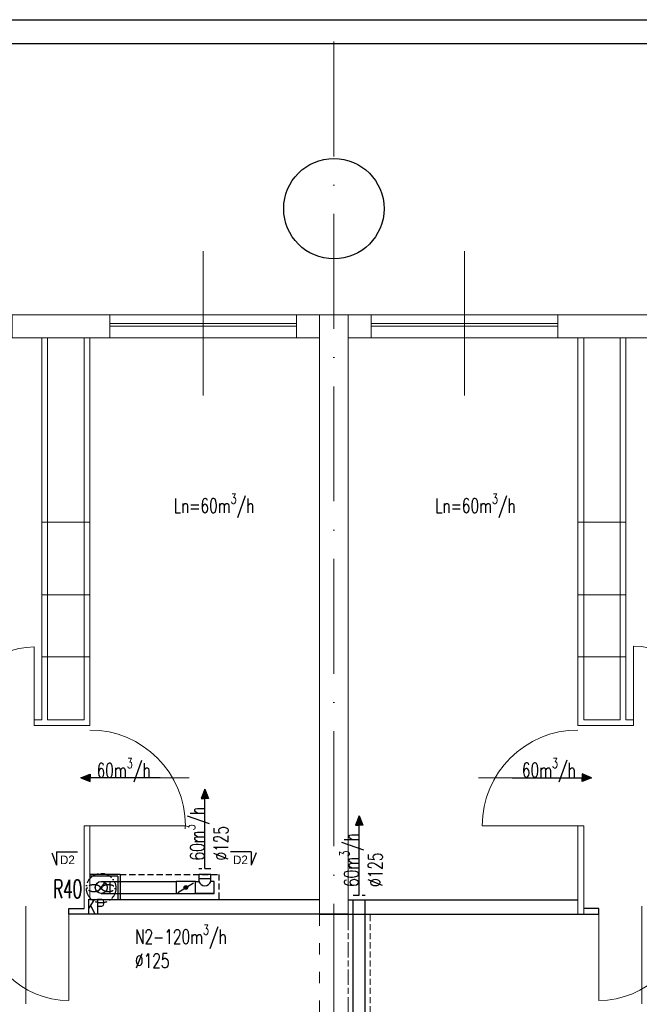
# Model space of a CAD drawing. Header units: millimetres. Extents: x -6513 to 30474, y -6915 to 65597.
# Tile 86 of 256: x 2032 to 2680, y 10429 to 11457. Entities that reach past the tile are written whole.
import ezdxf
from ezdxf.enums import TextEntityAlignment as Align

# ---------------------------------------------------------------- set-up
doc = ezdxf.new("R2010")
doc.units = ezdxf.units.MM
for name, pattern in [('ACAD_ISO03W100', [30, 12, -18]), ('ACAD_ISO10W100', [18, 12, -3, 0, -3]), ('DASHED', [19.05, 12.7, -6.35])]:
    doc.linetypes.add(name, pattern=pattern)
doc.layers.get('0').update_dxf_attribs({"color": 8})
for name, color, linetype in [('A200_General07', 8, 'Continuous'), ('A200_General08', 8, 'Continuous'), ('A270_text04', 8, 'Continuous'), ('A_obudowy', 8, 'Continuous'), ('DB_WM_nawiew-opis', 8, 'Continuous'), ('DB_WM_odnośniki opis', 8, 'Continuous')]:
    doc.layers.add(name, color=color, linetype=linetype)
for name, color, linetype, lineweight in [('A_cienka', 8, 'Continuous', 5), ('A_linia przekroj', 8, 'Continuous', 25), ('A_osie', 8, 'ACAD_ISO10W100', 5), ('A_przerywana', 8, 'ACAD_ISO03W100', 5), ('A_widok', 8, 'Continuous', 13), ('DB-WM-nawiew-opis', 8, 'Continuous', 25), ('DB-WM-nawiew-opis-odnośnik', 8, 'Continuous', 30), ('DB-WM-wywiew-opis', 8, 'Continuous', 25), ('DB_WM_nawiew', 8, 'Continuous', 30), ('DB_WM_wywiew', 8, 'Continuous', 30), ('E_technologia', 1, 'ACAD_ISO10W100', 30), ('R-TABELKA', 8, 'Continuous', 25)]:
    doc.layers.add(name, color=color, linetype=linetype, lineweight=lineweight)
doc.styles.add('BRH', font='txt')
doc.styles.add('SIMPLEXD', font='SIMPLEX.SHX', dxfattribs={"width": 0.6})
doc.styles.get("Standard").update_dxf_attribs({"font": 'txt.shx', "width": 0.9})

# ---------------------------------------------------------------- blocks, each defined once
blk = doc.blocks.new('drzwi schem')
at = {"color": 252, "ltscale": 10}
blk.add_line((0.5, -0.093), (0.5, 1.04), dxfattribs=at)
at = {"color": 252}
blk.add_line((0, 0), (0, 1), dxfattribs=at)
blk.add_arc((0, 0), 1, 0, 90, dxfattribs=at)
blk = doc.blocks.new('A$C2355049C')
at = {"layer": 'DB-WM-nawiew-opis-odnośnik'}
h = blk.add_hatch(color=256, dxfattribs=at)
h.paths.add_polyline_path([(0, -9.8), (3.9, -9.8), (0, 0)])
h.paths.add_polyline_path([(0, 0), (-3.9, -9.8), (0, -9.8)])
at = {"layer": 'DB-WM-nawiew-opis-odnośnik', "flags": 128}
for points in [[(0, 0), (-3.9, -9.8), (0, -9.8)], [(0, -82.9), (0, 0)], [(0, 0), (3.9, -9.8), (0, -9.8)]]:
    blk.add_lwpolyline(points, dxfattribs=at)
blk = doc.blocks.new('Sect Mk right')
at = {"layer": 'A200_General07', "color": 1}
for p, q in [((0, 6.01), (0, -0.21)), ((0, 6.01), (3.92, 6.01)), ((0.29, 7.48), (3.92, 6.01))]:
    blk.add_line(p, q, dxfattribs=at)
at = {"layer": 'A270_text04', "color": 0, "style": 'BRH'}
blk.add_attdef('-', text='', height=4.51, dxfattribs=at).set_placement((1.77, 1.49), align=Align.MIDDLE)

msp = doc.modelspace()

# ---------------------------------------------------------------- hatches: boundary and pattern name
at = {"layer": 'DB_WM_nawiew'}
h = msp.add_hatch(color=256, dxfattribs=at)
edge = h.paths.add_edge_path()
edge.add_arc((2205.959, 10551.066), 2, 0, 360)

# ---------------------------------------------------------------- linework, layer by layer
at = {"layer": 'A_cienka', "ltscale": 10}
for p, q in [((2224.054, 11064.693), (2224.054, 11215.49)), ((2497.054, 11064.693), (2497.054, 11215.49))]:
    msp.add_line(p, q, dxfattribs=at)
at = {"layer": 'A_cienka'}
for p, q in [((-2776.446, 11149.092), (2360.554, 11149.092)), ((-2776.446, 11149.092), (4647.554, 11149.092)), ((2126.554, 11140.092), (2321.554, 11140.092)), ((2126.554, 11137.092), (2321.554, 11137.092)), ((2594.554, 11140.092), (2399.554, 11140.092)), ((2594.554, 11137.092), (2399.554, 11137.092)), ((1805.554, 11125.092), (2345.554, 11125.092)), ((2375.554, 11125.092), (2915.554, 11125.092)), ((2105.554, 10932.687), (2055.554, 10932.687)), ((2615.554, 10932.687), (2665.554, 10932.687)), ((2105.554, 10856.606), (2055.554, 10856.606)), ((2615.554, 10856.606), (2665.554, 10856.606)), ((2105.554, 10791.796), (2055.554, 10791.796)), ((2615.554, 10791.796), (2665.554, 10791.796))]:
    msp.add_line(p, q, dxfattribs=at)
at = {"layer": 'A_linia przekroj'}
for p, q in [((2083.768, 10523.092), (2083.768, 10529.092)), ((2083.768, 10529.092), (2099.554, 10529.092)), ((2345.554, 10538.092), (2105.554, 10538.092)), ((2375.554, 10538.092), (2615.554, 10538.092)), ((2637.339, 10529.092), (2621.554, 10529.092)), ((2637.339, 10523.092), (2637.339, 10529.092)), ((2360.554, 10523.092), (2083.768, 10523.092)), ((2375.554, 10523.092), (2083.768, 10523.092)), ((2345.554, 10523.092), (2360.554, 10523.092)), ((2345.554, 10523.092), (2637.339, 10523.092))]:
    msp.add_line(p, q, dxfattribs=at)
at = {"layer": 'A_obudowy', "linetype": 'ByBlock'}
for p, q in [((2137.322, 10564.729), (2105.554, 10564.729)), ((2134.822, 10562.729), (2105.554, 10562.729)), ((2134.822, 10562.729), (2134.822, 10538.092)), ((2137.322, 10564.729), (2137.322, 10538.092))]:
    msp.add_line(p, q, dxfattribs=at)
at = {"layer": 'A_obudowy', "linetype": 'DASHED', "ltscale": 0.5}
for p, q in [((2137.322, 10564.729), (2240.483, 10564.729)), ((2240.483, 10564.729), (2240.483, 10538.092))]:
    msp.add_line(p, q, dxfattribs=at)
at = {"layer": 'A_osie', "ltscale": 10}
msp.add_line((2360.554, 9693.649), (2360.554, 11445.708), dxfattribs=at)
at = {"layer": 'A_przerywana', "linetype": 'DASHED', "ltscale": 0.5}
for p, q in [((2375.554, 10335.092), (2375.554, 10538.092)), ((2398.34, 10335.092), (2398.34, 10523.092))]:
    msp.add_line(p, q, dxfattribs=at)
at = {"layer": 'A_przerywana'}
for p, q in [((2345.554, 10523.092), (2345.554, 10335.092)), ((2345.554, 10523.092), (2345.554, 10335.092)), ((2375.554, 10523.092), (2375.554, 10335.092))]:
    msp.add_line(p, q, dxfattribs=at)
at = {"layer": 'A_przerywana', "color": 252}
msp.add_line((2345.554, 10523.092), (2345.554, 10335.092), dxfattribs=at)
at = {"layer": 'A_widok', "ltscale": 5}
for p, q in [((2345.554, 10523.092), (2345.554, 11149.092)), ((2345.554, 11149.092), (2360.554, 11149.092)), ((2345.554, 11149.092), (2375.554, 11149.092)), ((2375.554, 10523.092), (2375.554, 11149.092)), ((2055.554, 11125.092), (2055.554, 10726.092)), ((2061.554, 11125.092), (2061.554, 10726.092)), ((2099.554, 11125.092), (2099.554, 10726.092)), ((2105.554, 11125.092), (2105.554, 10720.092)), ((2615.554, 11125.092), (2615.554, 10720.092)), ((2621.554, 11125.092), (2621.554, 10726.092)), ((2659.554, 11125.092), (2659.554, 10726.092)), ((2665.554, 11125.092), (2665.554, 10726.092)), ((2055.554, 10726.092), (2047.647, 10726.092)), ((2047.647, 10720.092), (2047.647, 10726.092)), ((2099.554, 10726.092), (2061.554, 10726.092)), ((2621.554, 10726.092), (2659.554, 10726.092)), ((2665.554, 10726.092), (2673.46, 10726.092)), ((2673.46, 10720.092), (2673.46, 10726.092)), ((2105.554, 10720.092), (2047.647, 10720.092)), ((2615.554, 10720.092), (2673.46, 10720.092)), ((2099.554, 10529.092), (2099.554, 10615.508)), ((2099.554, 10615.508), (2105.554, 10615.508)), ((2105.554, 10538.092), (2105.554, 10615.508)), ((2615.554, 10523.092), (2615.554, 10615.508)), ((2615.554, 10615.508), (2621.554, 10615.508)), ((2621.554, 10523.092), (2621.554, 10615.508))]:
    msp.add_line(p, q, dxfattribs=at)
at = {"layer": 'A_widok', "color": 252, "ltscale": 5}
msp.add_line((2345.554, 11149.092), (2360.554, 11149.092), dxfattribs=at)
at = {"layer": 'A_widok', "ltscale": 5}
for points in [[(2126.554, 11149.092), (2024.554, 11149.092), (2024.554, 11125.092), (2126.554, 11125.092)], [(2345.554, 11125.092), (2321.554, 11125.092), (2321.554, 11149.092), (2345.554, 11149.092)], [(2375.554, 11125.092), (2399.554, 11125.092), (2399.554, 11149.092), (2375.554, 11149.092)], [(2594.554, 11149.092), (2696.554, 11149.092), (2696.554, 11125.092), (2594.554, 11125.092)]]:
    msp.add_lwpolyline(points, close=True, dxfattribs=at)
at = {"layer": 'DB_WM_nawiew', "linetype": 'DASHED', "ltscale": 0.5}
for points in [[(2232.059, 10570.703), (2219.559, 10570.703)], [(2380.716, 10543.092), (2393.216, 10543.092)]]:
    msp.add_lwpolyline(points, dxfattribs=at)
at = {"layer": 'DB_WM_nawiew'}
for points in [[(2232.059, 10560.066), (2232.059, 10564.729), (2219.559, 10564.729), (2219.559, 10560.066)], [(2232.059, 10557.316), (2232.059, 10560.066), (2219.559, 10560.066), (2219.559, 10557.316)], [(2113.652, 10546.209), (2121.455, 10555.975)], [(2113.652, 10546.209), (2121.455, 10555.975)], [(2117.554, 10557.342), (2126.554, 10557.342), (2126.554, 10544.842)], [(2117.554, 10557.342), (2126.554, 10557.342), (2126.554, 10544.842)], [(2126.554, 10557.316), (2195.959, 10557.316)], [(2215.959, 10557.316), (2195.959, 10557.316), (2195.959, 10544.816), (2215.959, 10544.816)], [(2197.731, 10545.923), (2213.852, 10555.999)], [(2235.659, 10544.816), (2215.959, 10544.816), (2215.959, 10557.316), (2219.559, 10557.316)], [(2215.959, 10544.816), (2235.659, 10544.816), (2235.659, 10557.316), (2232.059, 10557.316)], [(2117.554, 10544.816), (2195.959, 10544.816)], [(2380.716, 10318.982), (2380.716, 10538.092)], [(2393.216, 10318.982), (2393.216, 10538.092)]]:
    msp.add_lwpolyline(points, dxfattribs=at)
msp.add_circle((2205.959, 10551.066), 2, dxfattribs=at)
msp.add_arc((2225.809, 10559.546), 6.636, 199.636833, 340.363167, dxfattribs=at)
at = {"layer": 'DB_WM_odnośniki opis'}
msp.add_circle((2360.554, 11259.858), 52.401, dxfattribs=at)
at = {"layer": 'DB_WM_wywiew', "color": 240}
msp.add_circle((2117.554, 10551.092), 6.25, dxfattribs=at)
msp.add_circle((2117.554, 10551.092), 6.25, dxfattribs=at)
at = {"layer": 'E_technologia'}
for p, q in [((2116.247, 10551.8), (2118.652, 10549.021)), ((2118.652, 10551.8), (2116.247, 10549.021))]:
    msp.add_line(p, q, dxfattribs=at)
msp.add_circle((2117.45, 10550.411), 15.427, dxfattribs=at)
for centre, start_param, end_param in [((2109.823, 10550.411), 3.54986568, 9.01650493), ((2125.076, 10550.411), 0.40827303, 5.87491228)]:
    msp.add_ellipse(centre, major_axis=(-7, 0), ratio=0.5, start_param=start_param, end_param=end_param, dxfattribs=at)
at = {"layer": 'R-TABELKA'}
for p, q in [((-3136.084, 11457.247), (8327.828, 11457.247)), ((-3011.084, 11432.247), (8302.828, 11432.247))]:
    msp.add_line(p, q, dxfattribs=at)

# ---------------------------------------------------------------- block references
at = {"layer": 'A200_General08'}
ref = msp.add_blockref('Sect Mk right', (2091.972, 10588.235), dxfattribs=dict(at, xscale=-3.5, yscale=3.5, zscale=3.5, rotation=90))
ref.add_attrib('-', 'D2', dxfattribs={"layer": 'A270_text04', "color": 7, "height": 9, "style": 'BRH'}).set_placement((2082.236, 10579.999), align=Align.MIDDLE)
ref = msp.add_blockref('Sect Mk right', (2253.228, 10588.235), dxfattribs=dict(at, xscale=3.5, yscale=3.5, zscale=3.5, rotation=270))
ref.add_attrib('-', 'D2', dxfattribs={"layer": 'A270_text04', "color": 7, "height": 9, "style": 'BRH'}).set_placement((2262.964, 10579.999), align=Align.MIDDLE)
at = {"layer": 'A_cienka', "yscale": 80, "zscale": 80}
for p, xscale in [((2673.46, 10723.092), 80), ((2047.647, 10722.249), -80)]:
    msp.add_blockref('drzwi schem', p, dxfattribs=dict(at, xscale=xscale))
at = {"layer": 'A_cienka', "yscale": 100, "zscale": 100}
for p, xscale, rotation in [((2105.554, 10615.508), -100, 270), ((2615.554, 10615.508), 100, 90)]:
    msp.add_blockref('drzwi schem', p, dxfattribs=dict(at, xscale=xscale, rotation=rotation))
at = {"layer": 'A_widok', "ltscale": 5, "yscale": 90, "zscale": 90}
for p, xscale, rotation in [((2083.768, 10523.092), 90, 179.9999999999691), ((2637.339, 10523.092), -90, 180)]:
    msp.add_blockref('drzwi schem', p, dxfattribs=dict(at, xscale=xscale, rotation=rotation))
at = {"layer": 'DB_WM_nawiew', "rotation": 90}
msp.add_blockref('A$C2355049C', (2096.275, 10665.508), dxfattribs=at)
at = {"layer": 'DB_WM_nawiew', "xscale": -1, "rotation": 270}
msp.add_blockref('A$C2355049C', (2629.738, 10665.721), dxfattribs=at)
at = {"layer": 'DB_WM_nawiew'}
for p in [(2225.809, 10653.638), (2386.966, 10626.028)]:
    msp.add_blockref('A$C2355049C', p, dxfattribs=at)

# ---------------------------------------------------------------- texts
at = {"layer": 'DB-WM-nawiew-opis', "char_height": 15, "width": 37.14159, "attachment_point": 1, "rotation": 90}
for s, insert in [('\\A1;{\\Fsimplex|c238;\\W0.7;40m\\H0.7x;\\S3^ ;\\H1.4286x;/h}', (1987.115, 10732.164)), ('\\A1;{\\Fsimplex|c238;\\W0.7;60m\\H0.7x;\\S3^ ;\\H1.4286x;/h\\P%%C125}', (2205.19, 10579.245)), ('\\A1;{\\Fsimplex|c238;\\W0.7;60m\\H0.7x;\\S3^ ;\\H1.4286x;/h\\P%%C125}', (2366.347, 10551.634))]:
    msp.add_mtext(s, dxfattribs=dict(at, insert=insert))
at = {"layer": 'DB-WM-nawiew-opis', "char_height": 15, "width": 37.14159}
for s, insert, attachment_point in [('\\A1;{\\Fsimplex|c238;\\W0.7;60m\\H0.7x;\\S3^ ;\\H1.4286x;/h}', (2112.77, 10686.039), 1), ('\\A1;{\\Fsimplex|c238;\\W0.7;60m\\H0.7x;\\S3^ ;\\H1.4286x;/h}', (2613.242, 10686.253), 3), ('\\A1;{\\Fsimplex|c238;\\W0.7;N2-120m\\H0.7x;\\S3^ ;\\H1.4286x;/h\\P%%C125}', (2152.811, 10512.218), 1)]:
    msp.add_mtext(s, dxfattribs=dict(at, insert=insert, attachment_point=attachment_point))
at = {"layer": 'DB-WM-wywiew-opis', "color": 1, "insert": (2102.434, 10539.022), "char_height": 15, "width": 37.14159, "attachment_point": 1}
msp.add_mtext('{\\Fsimplex|c238;\\W0.7;KP}', dxfattribs=at)
at = {"layer": 'DB_WM_nawiew-opis', "char_height": 15, "width": 37.14159, "attachment_point": 1}
for insert in [(2193.307, 10962.275), (2466.307, 10962.275)]:
    msp.add_mtext('\\A1;{\\Fsimplex|c238;\\W0.7;Ln=60m\\H0.7x;\\S3^ ;\\H1.4286x;/h}', dxfattribs=dict(at, insert=insert))
at = {"layer": 'E_technologia', "style": 'SIMPLEXD', "width": 0.6}
msp.add_text('R40', height=19.2, dxfattribs=at).set_placement((2067.497, 10539.948))

doc.saveas('drawing.dxf')
